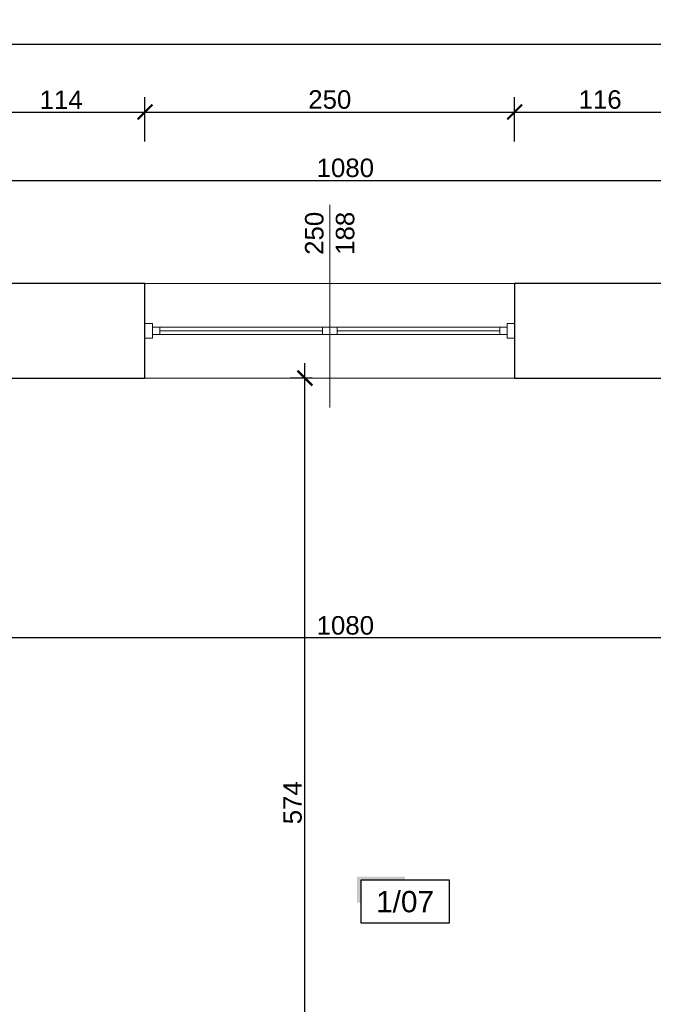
# Model space of a CAD drawing. Header units: millimetres. Extents: x 2709036 to 2756280, y 168165 to 192362.
# Tile 111 of 192: x 2720852 to 2721281, y 186567 to 187233. Entities that reach past the tile are written whole.
import ezdxf
from ezdxf.enums import TextEntityAlignment as Align

# ---------------------------------------------------------------- set-up
doc = ezdxf.new("R2010")
doc.units = ezdxf.units.MM
doc.header["$MEASUREMENT"] = 0
doc.linetypes.add('HIDDEN2', pattern=[4.7625, 3.175, -1.5875])
doc.layers.add('6 - OPISY', color=7, linetype='Continuous')
for name, color, linetype, lineweight in [('__MAZ_OPIS_STOLARKA', 7, 'Continuous', 0), ('__MAZ_SCHODY', 7, 'Continuous', 0), ('__MAZ_STOLARKA OKIENNA', 7, 'Continuous', 9), ('__MAZ_WYMIARY', 7, 'Continuous', 9), ('__MAZ_ŚCIANY ISTNIEJĄCE', 7, 'Continuous', 30)]:
    doc.layers.add(name, color=color, linetype=linetype, lineweight=lineweight)
doc.styles.add('Arial', font='arial.ttf')
doc.styles.add('Dimensions', font='arial.ttf')
doc.styles.get("Standard").update_dxf_attribs({"font": 'arial.ttf'})
doc.styles.add('styl1', font='arial.ttf')
doc.dimstyles.new('100', dxfattribs={"dimtxt": 10, "dimasz": 10, "dimexe": 18, "dimexo": 15, "dimgap": 9, "dimtad": 1, "dimdec": 1, "dimrnd": 0.5, "dimdsep": 46, "dimtxsty": 'Dimensions', "dimblk": 'ARCHTICK', "dimcen": 9, "dimdle": 10, "dimadec": 1, "dimazin": 2, "dimtfac": 1, "dimtdec": 4, "dimtofl": 0, "dimtmove": 2, "dimatfit": 3, "dimfxl": 1, "dimtolj": 1, "dimtzin": 0, "dimarcsym": 0})

# ---------------------------------------------------------------- blocks, each defined once
blk = doc.blocks.new('*U9')
at = {"ltscale": 10}
blk.add_hatch(color=256, dxfattribs=at).paths.add_polyline_path([(0, 26), (-25, 26), (-27, 26), (-27, 11.46), (-25, 11.46), (-25, 24), (0, 24)])
blk.add_lwpolyline([(-25, 0), (25, 0), (25, 24), (-25, 24)], close=True, dxfattribs=at)
at = {"layer": '6 - OPISY'}
for tag, p in [('NRPOM', (0, 6)), ('WYSPOM', (3.39, -15.66))]:
    blk.add_attdef(tag, text='', height=12, dxfattribs=at).set_placement(p, align=Align.CENTER)
blk = doc.blocks.new('_ArchTick')
at = {"color": 0, "linetype": 'ByBlock', "const_width": 0.15}
blk.add_lwpolyline([(-0.5, -0.5), (0.5, 0.5)], dxfattribs=at)
blk = doc.blocks.new('*D357')
at = {"layer": '__MAZ_WYMIARY', "color": 0, "lineweight": -2}
for p, q in [((2719113.3, 187196.21), (2719113.3, 187226.21)), ((2721912.3, 187196.21), (2721912.3, 187226.21)), ((2719103.3, 187216.21), (2721922.3, 187216.21))]:
    blk.add_line(p, q, dxfattribs=at)
at = {"layer": 'Defpoints', "color": 0, "lineweight": 30}
for p in [(2721912.3, 187216.21), (2719113.3, 187054.55), (2721912.3, 187054.55)]:
    blk.add_point(p, dxfattribs=at)
at = {"layer": '__MAZ_WYMIARY', "color": 0, "lineweight": -2, "xscale": 10, "yscale": 10, "zscale": 10, "rotation": 180}
blk.add_blockref('_ArchTick', (2719113.3, 187216.21), dxfattribs=at)
at = {"layer": '__MAZ_WYMIARY', "color": 0, "lineweight": -2, "xscale": 10, "yscale": 10, "zscale": 10}
blk.add_blockref('_ArchTick', (2721912.3, 187216.21), dxfattribs=at)
at = {"layer": '__MAZ_WYMIARY', "color": 0, "lineweight": 5, "insert": (2720512.8, 187224.6), "char_height": 12.5, "attachment_point": 5, "style": 'Arial'}
blk.add_mtext('\\A1;2799', dxfattribs=at)
blk = doc.blocks.new('*D364')
at = {"layer": '__MAZ_WYMIARY', "color": 0, "lineweight": -2}
for p, q in [((2720532.3, 187104.22), (2720532.3, 187134.22)), ((2721612.3, 187104.22), (2721612.3, 187134.22)), ((2720522.3, 187124.22), (2721622.3, 187124.22))]:
    blk.add_line(p, q, dxfattribs=at)
at = {"layer": 'Defpoints', "color": 0, "lineweight": 30}
for p in [(2721612.3, 187124.22), (2721612.3, 186957.46), (2720532.3, 186803.84)]:
    blk.add_point(p, dxfattribs=at)
at = {"layer": '__MAZ_WYMIARY', "color": 0, "lineweight": -2, "xscale": 10, "yscale": 10, "zscale": 10, "rotation": 180}
blk.add_blockref('_ArchTick', (2720532.3, 187124.22), dxfattribs=at)
at = {"layer": '__MAZ_WYMIARY', "color": 0, "lineweight": -2, "xscale": 10, "yscale": 10, "zscale": 10}
blk.add_blockref('_ArchTick', (2721612.3, 187124.22), dxfattribs=at)
at = {"layer": '__MAZ_WYMIARY', "color": 0, "lineweight": 5, "insert": (2721072.3, 187132.6), "char_height": 12.5, "attachment_point": 5, "style": 'Arial'}
blk.add_mtext('\\A1;1080', dxfattribs=at)
blk = doc.blocks.new('*D394')
at = {"layer": '__MAZ_WYMIARY', "color": 0, "lineweight": -2}
for p, q in [((2720823.45, 187150.39), (2720823.45, 187180.39)), ((2720936.8, 187150.39), (2720936.8, 187180.39)), ((2720813.45, 187170.39), (2720946.8, 187170.39))]:
    blk.add_line(p, q, dxfattribs=at)
at = {"layer": 'Defpoints', "color": 0, "lineweight": 30}
for p in [(2720936.8, 187170.39), (2720823.45, 187054.61), (2720936.8, 187054.61)]:
    blk.add_point(p, dxfattribs=at)
at = {"layer": '__MAZ_WYMIARY', "color": 0, "lineweight": -2, "xscale": 10, "yscale": 10, "zscale": 10, "rotation": 180}
blk.add_blockref('_ArchTick', (2720823.45, 187170.39), dxfattribs=at)
at = {"layer": '__MAZ_WYMIARY', "color": 0, "lineweight": -2, "xscale": 10, "yscale": 10, "zscale": 10}
blk.add_blockref('_ArchTick', (2720936.8, 187170.39), dxfattribs=at)
at = {"layer": '__MAZ_WYMIARY', "color": 0, "lineweight": 5, "insert": (2720880.13, 187178.67), "char_height": 12.5, "attachment_point": 5, "style": 'Arial'}
blk.add_mtext('\\A1;114', dxfattribs=at)
blk = doc.blocks.new('*D395')
at = {"layer": '__MAZ_WYMIARY', "color": 0, "lineweight": -2}
for p, q in [((2720936.8, 187150.39), (2720936.8, 187180.39)), ((2721186.8, 187150.39), (2721186.8, 187180.39)), ((2720926.8, 187170.39), (2721196.8, 187170.39))]:
    blk.add_line(p, q, dxfattribs=at)
at = {"layer": 'Defpoints', "color": 0, "lineweight": 30}
for p in [(2721186.8, 187170.39), (2720936.8, 187054.67), (2721186.8, 187054.55)]:
    blk.add_point(p, dxfattribs=at)
at = {"layer": '__MAZ_WYMIARY', "color": 0, "lineweight": -2, "xscale": 10, "yscale": 10, "zscale": 10, "rotation": 180}
blk.add_blockref('_ArchTick', (2720936.8, 187170.39), dxfattribs=at)
at = {"layer": '__MAZ_WYMIARY', "color": 0, "lineweight": -2, "xscale": 10, "yscale": 10, "zscale": 10}
blk.add_blockref('_ArchTick', (2721186.8, 187170.39), dxfattribs=at)
at = {"layer": '__MAZ_WYMIARY', "color": 0, "lineweight": 5, "insert": (2721061.8, 187178.77), "char_height": 12.5, "attachment_point": 5, "style": 'Arial'}
blk.add_mtext('\\A1;250', dxfattribs=at)
blk = doc.blocks.new('*D396')
at = {"layer": '__MAZ_WYMIARY', "color": 0, "lineweight": -2}
for p, q in [((2721186.8, 187150.39), (2721186.8, 187180.39)), ((2721302.4, 187150.39), (2721302.4, 187180.39)), ((2721176.8, 187170.39), (2721312.4, 187170.39))]:
    blk.add_line(p, q, dxfattribs=at)
at = {"layer": 'Defpoints', "color": 0, "lineweight": 30}
for p in [(2721302.4, 187170.39), (2721186.8, 187054.55), (2721302.4, 187054.55)]:
    blk.add_point(p, dxfattribs=at)
at = {"layer": '__MAZ_WYMIARY', "color": 0, "lineweight": -2, "xscale": 10, "yscale": 10, "zscale": 10, "rotation": 180}
blk.add_blockref('_ArchTick', (2721186.8, 187170.39), dxfattribs=at)
at = {"layer": '__MAZ_WYMIARY', "color": 0, "lineweight": -2, "xscale": 10, "yscale": 10, "zscale": 10}
blk.add_blockref('_ArchTick', (2721302.4, 187170.39), dxfattribs=at)
at = {"layer": '__MAZ_WYMIARY', "color": 0, "lineweight": 5, "insert": (2721244.6, 187178.77), "char_height": 12.5, "attachment_point": 5, "style": 'Arial'}
blk.add_mtext('\\A1;116', dxfattribs=at)
blk = doc.blocks.new('*D425')
at = {"layer": '__MAZ_WYMIARY', "color": 0, "lineweight": -2}
for p, q in [((2721044.99, 186406.55), (2721044.99, 187000.55)), ((2721049.99, 186990.55), (2721034.99, 186990.55)), ((2721049.99, 186416.55), (2721034.99, 186416.55))]:
    blk.add_line(p, q, dxfattribs=at)
at = {"layer": 'Defpoints', "color": 0, "lineweight": 30}
for p in [(2721044.99, 186990.55), (2721064.99, 186990.55), (2721064.99, 186416.55)]:
    blk.add_point(p, dxfattribs=at)
at = {"layer": '__MAZ_WYMIARY', "color": 0, "lineweight": -2, "xscale": 10, "yscale": 10, "zscale": 10}
for p, rotation in [((2721044.99, 186990.55), 90), ((2721044.99, 186416.55), 270)]:
    blk.add_blockref('_ArchTick', p, dxfattribs=dict(at, rotation=rotation))
at = {"layer": '__MAZ_WYMIARY', "color": 0, "lineweight": 5, "insert": (2721036.63, 186703.55), "char_height": 12.5, "attachment_point": 5, "rotation": 90, "style": 'Arial'}
blk.add_mtext('\\A1;574', dxfattribs=at)
blk = doc.blocks.new('*D524')
at = {"layer": '__MAZ_WYMIARY', "color": 0, "lineweight": -2}
for p, q in [((2720532.3, 186834.95), (2720532.3, 186804.95)), ((2721612.3, 186834.95), (2721612.3, 186804.95)), ((2721622.3, 186814.95), (2720522.3, 186814.95))]:
    blk.add_line(p, q, dxfattribs=at)
at = {"layer": 'Defpoints', "color": 0, "lineweight": 30}
for p in [(2720532.3, 186990.55), (2721612.3, 186990.55), (2720532.3, 186814.95)]:
    blk.add_point(p, dxfattribs=at)
at = {"layer": '__MAZ_WYMIARY', "color": 0, "lineweight": -2, "xscale": 10, "yscale": 10, "zscale": 10, "rotation": 180}
blk.add_blockref('_ArchTick', (2720532.3, 186814.95), dxfattribs=at)
at = {"layer": '__MAZ_WYMIARY', "color": 0, "lineweight": -2, "xscale": 10, "yscale": 10, "zscale": 10}
blk.add_blockref('_ArchTick', (2721612.3, 186814.95), dxfattribs=at)
at = {"layer": '__MAZ_WYMIARY', "color": 0, "lineweight": 5, "insert": (2721072.3, 186823.34), "char_height": 12.5, "attachment_point": 5, "style": 'Arial'}
blk.add_mtext('\\A1;1080', dxfattribs=at)

msp = doc.modelspace()

# ---------------------------------------------------------------- linework, layer by layer
at = {"layer": '__MAZ_OPIS_STOLARKA', "color": 252}
msp.add_lwpolyline([(2721061.8, 186970.58), (2721061.8, 187107.66)], dxfattribs=at)
at = {"layer": '__MAZ_SCHODY', "color": 252, "linetype": 'HIDDEN2', "lineweight": 5}
for p, q in [((2721186.8, 187054.55), (2720936.8, 187054.55)), ((2720936.8, 186990.55), (2721186.8, 186990.55))]:
    msp.add_line(p, q, dxfattribs=at)
at = {"layer": '__MAZ_STOLARKA OKIENNA', "color": 252, "linetype": 'Continuous'}
for p, q in [((2720936.8, 187054.55), (2721186.8, 187054.55)), ((2720946.8, 187020.05), (2720946.8, 187025.05)), ((2720946.8, 187022.55), (2721056.8, 187022.55)), ((2721056.8, 187020.05), (2721056.8, 187025.05)), ((2721066.8, 187020.05), (2721066.8, 187025.05)), ((2721176.8, 187022.55), (2721066.8, 187022.55)), ((2721176.8, 187020.05), (2721176.8, 187025.05)), ((2720936.8, 186990.55), (2721186.8, 186990.55))]:
    msp.add_line(p, q, dxfattribs=at)
for points in [[(2720941.8, 187027.55), (2720936.8, 187027.55), (2720936.8, 187017.55), (2720941.8, 187017.55)], [(2721181.8, 187027.55), (2721186.8, 187027.55), (2721186.8, 187017.55), (2721181.8, 187017.55)], [(2720941.8, 187020.05), (2720941.8, 187025.05), (2721061.8, 187025.05), (2721061.8, 187020.05)], [(2721181.8, 187020.05), (2721181.8, 187025.05), (2721061.8, 187025.05), (2721061.8, 187020.05)]]:
    msp.add_lwpolyline(points, close=True, dxfattribs=at)
at = {"layer": '__MAZ_ŚCIANY ISTNIEJĄCE', "color": 252, "ltscale": 15}
for p, q in [((2720882.71, 187054.55), (2720823.45, 187054.55)), ((2720936.8, 187054.55), (2720882.71, 187054.55)), ((2720936.8, 186990.55), (2720936.8, 187054.55)), ((2721186.8, 187054.55), (2721186.8, 186990.55)), ((2721302.4, 187054.55), (2721186.8, 187054.55)), ((2720823.45, 186990.55), (2720882.71, 186990.55)), ((2720882.71, 186990.55), (2720936.8, 186990.55)), ((2721186.8, 186990.55), (2721302.4, 186990.55))]:
    msp.add_line(p, q, dxfattribs=at)

# ---------------------------------------------------------------- block references
at = {"layer": '6 - OPISY', "color": 252, "xscale": 1.2, "yscale": 1.2, "zscale": 1.2}
msp.add_blockref('*U9', (2721112.7, 186622.3), dxfattribs=at).add_auto_attribs({'NRPOM': '1/07'})

# ---------------------------------------------------------------- texts
at = {"layer": '__MAZ_OPIS_STOLARKA', "color": 252, "insert": (2721061.8, 187088.39), "char_height": 12.5, "width": 38.3096, "attachment_point": 5, "rotation": 90, "style": 'styl1'}
msp.add_mtext('250\\P188', dxfattribs=at)

# ---------------------------------------------------------------- dimensions: what is measured, and where the dimension line sits
at = {"layer": '__MAZ_WYMIARY', "color": 252, "lineweight": 5}
for base, p1, p2, picture, middle in [((2721912.3, 187216.21), (2719113.3, 187054.55), (2721912.3, 187054.55), '*D357', (2720512.8, 187224.6)), ((2720936.8, 187170.39), (2720823.45, 187054.61), (2720936.8, 187054.61), '*D394', (2720880.13, 187178.67)), ((2721186.8, 187170.39), (2720936.8, 187054.67), (2721186.8, 187054.55), '*D395', (2721061.8, 187178.77)), ((2721302.4, 187170.39), (2721186.8, 187054.55), (2721302.4, 187054.55), '*D396', (2721244.6, 187178.77)), ((2721612.3, 187124.22), (2720532.3, 186803.84), (2721612.3, 186957.46), '*D364', (2721072.3, 187132.6)), ((2720532.3, 186814.95), (2721612.3, 186990.55), (2720532.3, 186990.55), '*D524', (2721072.3, 186823.34))]:
    dim = msp.add_linear_dim(base=base, p1=p1, p2=p2, dimstyle='100', override={"dimtxt": 12.5, "dimexe": 10, "dimgap": 2, "dimdec": 0, "dimtxsty": 'Arial', "dimtmove": 1, "dimfxl": 20, "dimfxlon": 1}, dxfattribs=at)
    dim.commit()
    dim.dimension.update_dxf_attribs({"geometry": picture, "text_midpoint": middle})
dim = msp.add_linear_dim(base=(2721044.99, 186990.55), p1=(2721064.99, 186416.55), p2=(2721064.99, 186990.55), angle=90, dimstyle='100', override={"dimtxt": 12.5, "dimexe": 10, "dimgap": 2, "dimdec": 0, "dimtxsty": 'Arial', "dimtmove": 1, "dimfxl": 20, "dimfxlon": 1}, dxfattribs=at)
dim.commit()
dim.dimension.update_dxf_attribs({"geometry": '*D425', "text_midpoint": (2721036.63, 186703.55)})

doc.saveas('drawing.dxf')
